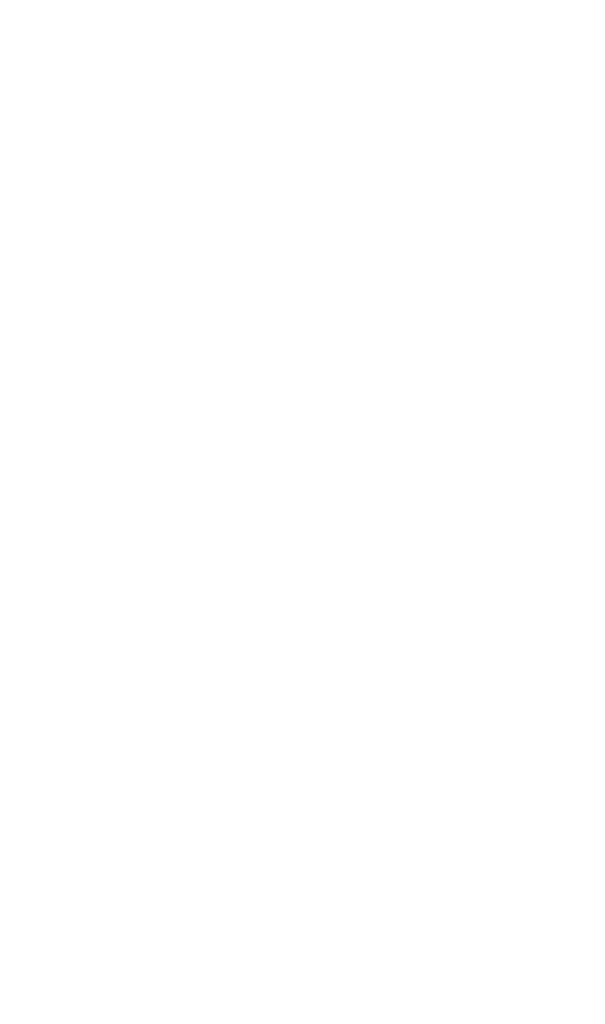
# Model space of a CAD drawing. Header units: millimetres. Extents: x -55 to 731, y 0 to 297.
# Tile 2 of 18: x -55 to -2, y 147 to 241. Entities that reach past the tile are written whole.
import ezdxf

# ---------------------------------------------------------------- set-up
doc = ezdxf.new("R2010")
doc.units = ezdxf.units.MM
doc.layers.add('标注层', color=150, linetype='Continuous')
doc.styles.add('SLDTEXTSTYLE3', font='HYSWLONGFANGSONG.TTF', dxfattribs={"bigfont": 'bigfont'})

# ---------------------------------------------------------------- blocks, each defined once
blk = doc.blocks.new('SW_NOTE_17')
at = {"layer": '标注层', "color": 0, "char_height": 2.5, "attachment_point": 2, "style": 'SLDTEXTSTYLE3'}
for s, insert in [('\\M+189C1\\M+18D48\\M+18C8F\\M+196A2\\M+1928D\\M+18A70\\M+19378\\M+18CF6\\M+18DB7', (15.469, 3.223)), ('(\\M+195EF\\M+18ADC钣\\M+18BE0\\M+18C8F\\M+18B79焊\\M+190DA\\M+18C8F)', (15.915, 0.112))]:
    blk.add_mtext(s, dxfattribs=dict(at, insert=insert))
blk = doc.blocks.new('SW_NOTE_18')
at = {"layer": '标注层', "color": 0, "char_height": 2.5, "attachment_point": 2, "style": 'SLDTEXTSTYLE3'}
for s, insert in [('\\M+190D8\\M+18DED\\M+189C1\\M+18D48\\M+19082\\M+192BC\\M+19378\\M+18141对\\M+18FCC', (17.188, 3.223)), ('\\M+19378\\M+196A2\\M+1928D\\M+18CF6\\M+18DB7', (14.059, 0.112))]:
    blk.add_mtext(s, dxfattribs=dict(at, insert=insert))

msp = doc.modelspace()

# ---------------------------------------------------------------- block references
at = {"layer": '标注层', "color": 1}
for name, p in [('SW_NOTE_17', (2.25671, 237.72511)), ('SW_NOTE_18', (0.30817, 150.26988))]:
    msp.add_blockref(name, p, dxfattribs=at)

# ---------------------------------------------------------------- texts
at = {"layer": '标注层', "color": 1, "insert": (18.19141, 200.48856), "char_height": 2.5, "attachment_point": 2, "style": 'SLDTEXTSTYLE3'}
msp.add_mtext('\\M+192BC线\\M+19378\\M+195BD\\M+196CA\\M+19378\\M+196A2\\M+1928D\\M+18CF6\\M+18DB7', dxfattribs=at)

doc.saveas('drawing.dxf')
